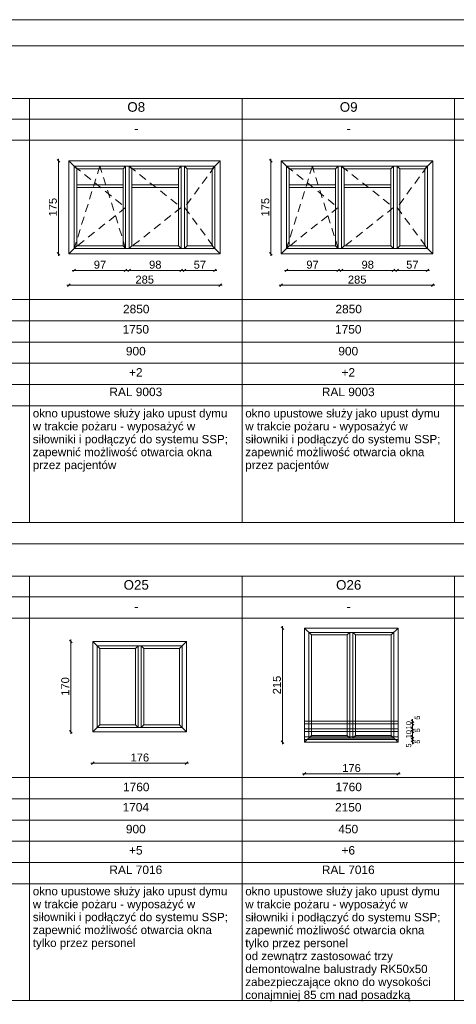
# Paper-space layout 'A-59 ZESTAWIENIE STOLARKI OKIENNEJ' of a CAD drawing. Header units: millimetres. Extents: x 0 to 850, y 0 to 297.
# Tile 6 of 12: x 336 to 418, y 112 to 297. Entities that reach past the tile are written whole.
import ezdxf
from ezdxf.xclip import XClip

# ---------------------------------------------------------------- set-up
doc = ezdxf.new("R2010")
doc.units = ezdxf.units.MM
doc.header["$MEASUREMENT"] = 0
doc.header["$XCLIPFRAME"] = 0
doc.linetypes.add('Przer. długie kreski', pattern=[2.5, 1.5, -1])
doc.layers.add('0_Nr_pióra__1', color=7, linetype='Continuous', lineweight=20)
doc.layers.add('A_Arkusz_Nr_pióra__1', color=7, linetype='Continuous', lineweight=20)
for name, color, linetype, lineweight, true_color in [('0_Nr_pióra__30', 7, 'Continuous', 5, 0x878787), ('0_Nr_pióra__7', 7, 'Continuous', 18, 0x171717), ('0_Nr_pióra__94', 7, 'Continuous', 5, 0x3b3b3b)]:
    doc.layers.add(name, color=color, linetype=linetype, lineweight=lineweight, true_color=true_color)
doc.layers.add('A_podrys', color=7, linetype='Continuous')
doc.styles.add('STYL_AUTOMATYCZNY_1', font='arial.ttf')

# ---------------------------------------------------------------- blocks, each defined once
blk = doc.blocks.new('Rysunek_1_1', base_point=(-2086.12, -3213.37))
at = {"layer": '0_Nr_pióra__1', "color": 7, "linetype": 'Continuous', "lineweight": 20}
for p, q in [((343.32, 270.4), (343.32, 270.78)), ((383.32, 270.4), (383.32, 270.78)), ((343.57, 270.15), (343.07, 270.65)), ((343.32, 252.9), (343.32, 270.4)), ((383.57, 270.15), (383.07, 270.65)), ((383.32, 252.9), (383.32, 270.4)), ((343.07, 253.15), (343.57, 252.65)), ((343.32, 252.53), (343.32, 252.9)), ((383.07, 253.15), (383.57, 252.65)), ((383.32, 252.53), (383.32, 252.9)), ((346.26, 249.8), (345.89, 249.8)), ((346.51, 250.05), (346.01, 249.55)), ((355.96, 249.8), (346.26, 249.8)), ((355.71, 249.55), (356.21, 250.05)), ((356.34, 249.8), (355.96, 249.8)), ((356.61, 249.8), (356.24, 249.8)), ((356.86, 250.05), (356.36, 249.55)), ((366.41, 249.8), (356.61, 249.8)), ((366.16, 249.55), (366.66, 250.05)), ((366.79, 249.8), (366.41, 249.8)), ((367.06, 249.8), (366.69, 249.8)), ((367.31, 250.05), (366.81, 249.55)), ((372.76, 249.8), (367.06, 249.8)), ((372.51, 249.55), (373.01, 250.05)), ((373.14, 249.8), (372.76, 249.8)), ((386.26, 249.8), (385.89, 249.8)), ((386.51, 250.05), (386.01, 249.55)), ((395.96, 249.8), (386.26, 249.8)), ((395.71, 249.55), (396.21, 250.05)), ((396.34, 249.8), (395.96, 249.8)), ((396.61, 249.8), (396.24, 249.8)), ((396.86, 250.05), (396.36, 249.55)), ((406.41, 249.8), (396.61, 249.8)), ((406.16, 249.55), (406.66, 250.05)), ((406.79, 249.8), (406.41, 249.8)), ((407.06, 249.8), (406.69, 249.8)), ((407.31, 250.05), (406.81, 249.55)), ((412.76, 249.8), (407.06, 249.8)), ((412.51, 249.55), (413.01, 250.05)), ((413.14, 249.8), (412.76, 249.8)), ((345.26, 246.99), (344.89, 246.99)), ((345.51, 247.24), (345.01, 246.74)), ((373.76, 246.99), (345.26, 246.99)), ((373.51, 246.74), (374.01, 247.24)), ((374.14, 246.99), (373.76, 246.99)), ((385.26, 246.99), (384.89, 246.99)), ((385.51, 247.24), (385.01, 246.74)), ((413.76, 246.99), (385.26, 246.99)), ((413.51, 246.74), (414.01, 247.24)), ((414.14, 246.99), (413.76, 246.99)), ((385.75, 182.18), (385.25, 182.68)), ((385.5, 182.43), (385.5, 182.8)), ((385.5, 160.93), (385.5, 182.43)), ((345.9, 179.65), (345.4, 180.15)), ((345.65, 179.9), (345.65, 180.28)), ((345.65, 162.9), (345.65, 179.9)), ((409.69, 165.18), (410.19, 164.68)), ((409.94, 164.93), (409.94, 165.3)), ((410.19, 164.18), (409.69, 164.68)), ((409.69, 163.68), (410.19, 163.18)), ((409.69, 163.18), (410.19, 162.68)), ((409.94, 164.43), (409.94, 164.93)), ((409.94, 163.43), (409.94, 164.43)), ((409.94, 162.93), (409.94, 163.43)), ((345.4, 163.15), (345.9, 162.65)), ((345.65, 162.53), (345.65, 162.9)), ((409.69, 162.18), (410.19, 161.68)), ((409.69, 161.68), (410.19, 161.18)), ((409.94, 161.93), (409.94, 162.93)), ((409.94, 161.43), (409.94, 161.93)), ((409.94, 160.93), (409.94, 161.43)), ((385.25, 161.18), (385.75, 160.68)), ((385.5, 160.55), (385.5, 160.93)), ((409.69, 161.18), (410.19, 160.68)), ((409.94, 160.55), (409.94, 160.93)), ((349.42, 156.99), (349.79, 156.99)), ((350.04, 157.24), (349.54, 156.74)), ((349.79, 156.99), (367.39, 156.99)), ((367.14, 156.74), (367.64, 157.24)), ((367.39, 156.99), (367.77, 156.99)), ((389.27, 155.01), (389.64, 155.01)), ((389.89, 155.26), (389.39, 154.76)), ((389.64, 155.01), (407.24, 155.01)), ((406.99, 154.76), (407.49, 155.26)), ((407.24, 155.01), (407.62, 155.01))]:
    blk.add_line(p, q, dxfattribs=at)
at = {"layer": '0_Nr_pióra__30', "color": 252, "linetype": 'Continuous', "lineweight": 5, "true_color": 0x878787}
for p, q in [((373.76, 270.4), (345.26, 270.4)), ((345.26, 270.4), (345.26, 252.9)), ((346.76, 268.9), (345.26, 270.4)), ((372.76, 269.4), (346.26, 269.4)), ((346.26, 269.4), (346.26, 253.9)), ((355.46, 268.9), (346.76, 268.9)), ((346.76, 268.9), (346.76, 254.4)), ((355.46, 268.9), (355.96, 269.4)), ((355.46, 268.9), (355.46, 254.4)), ((355.96, 269.4), (355.96, 253.9)), ((356.61, 269.4), (356.61, 253.9)), ((357.11, 268.9), (356.61, 269.4)), ((365.91, 268.9), (357.11, 268.9)), ((357.11, 268.9), (357.11, 254.4)), ((365.91, 268.9), (366.41, 269.4)), ((365.91, 268.9), (365.91, 254.4)), ((366.41, 269.4), (366.41, 253.9)), ((367.06, 269.4), (367.06, 253.9)), ((367.56, 268.9), (367.06, 269.4)), ((372.26, 268.9), (367.56, 268.9)), ((367.56, 268.9), (367.56, 254.4)), ((372.26, 268.9), (373.76, 270.4)), ((372.26, 268.9), (372.26, 254.4)), ((372.76, 269.4), (372.76, 253.9)), ((373.76, 270.4), (373.76, 252.9)), ((413.76, 270.4), (385.26, 270.4)), ((385.26, 270.4), (385.26, 252.9)), ((386.76, 268.9), (385.26, 270.4)), ((412.76, 269.4), (386.26, 269.4)), ((386.26, 269.4), (386.26, 253.9)), ((395.46, 268.9), (386.76, 268.9)), ((386.76, 268.9), (386.76, 254.4)), ((395.46, 268.9), (395.96, 269.4)), ((395.46, 268.9), (395.46, 254.4)), ((395.96, 269.4), (395.96, 253.9)), ((396.61, 269.4), (396.61, 253.9)), ((397.11, 268.9), (396.61, 269.4)), ((405.91, 268.9), (397.11, 268.9)), ((397.11, 268.9), (397.11, 254.4)), ((405.91, 268.9), (406.41, 269.4)), ((405.91, 268.9), (405.91, 254.4)), ((406.41, 269.4), (406.41, 253.9)), ((407.06, 269.4), (407.06, 253.9)), ((407.56, 268.9), (407.06, 269.4)), ((412.26, 268.9), (407.56, 268.9)), ((407.56, 268.9), (407.56, 254.4)), ((412.26, 268.9), (413.76, 270.4)), ((412.26, 268.9), (412.26, 254.4)), ((412.76, 269.4), (412.76, 253.9)), ((413.76, 270.4), (413.76, 252.9)), ((355.46, 265.9), (346.76, 265.9)), ((355.46, 265.4), (346.76, 265.4)), ((365.91, 265.9), (357.11, 265.9)), ((365.91, 265.4), (357.11, 265.4)), ((395.46, 265.9), (386.76, 265.9)), ((395.46, 265.4), (386.76, 265.4)), ((405.91, 265.9), (397.11, 265.9)), ((405.91, 265.4), (397.11, 265.4)), ((346.76, 254.4), (345.26, 252.9)), ((355.46, 254.4), (346.76, 254.4)), ((355.46, 254.4), (355.96, 253.9)), ((357.11, 254.4), (356.61, 253.9)), ((365.91, 254.4), (357.11, 254.4)), ((365.91, 254.4), (366.41, 253.9)), ((367.56, 254.4), (367.06, 253.9)), ((372.26, 254.4), (367.56, 254.4)), ((372.26, 254.4), (373.76, 252.9)), ((386.76, 254.4), (385.26, 252.9)), ((395.46, 254.4), (386.76, 254.4)), ((395.46, 254.4), (395.96, 253.9)), ((397.11, 254.4), (396.61, 253.9)), ((405.91, 254.4), (397.11, 254.4)), ((405.91, 254.4), (406.41, 253.9)), ((407.56, 254.4), (407.06, 253.9)), ((412.26, 254.4), (407.56, 254.4)), ((412.26, 254.4), (413.76, 252.9)), ((345.26, 252.9), (373.76, 252.9)), ((346.26, 253.9), (372.76, 253.9)), ((385.26, 252.9), (413.76, 252.9)), ((386.26, 253.9), (412.76, 253.9)), ((407.24, 182.43), (389.64, 182.43)), ((389.64, 160.93), (389.64, 182.43)), ((389.64, 182.43), (390.94, 181.13)), ((405.94, 181.13), (407.24, 182.43)), ((407.24, 160.93), (407.24, 182.43)), ((367.39, 179.9), (349.79, 179.9)), ((349.79, 162.9), (349.79, 179.9)), ((349.79, 179.9), (351.09, 178.6)), ((366.09, 178.6), (367.39, 179.9)), ((367.39, 162.9), (367.39, 179.9)), ((406.44, 181.63), (390.44, 181.63)), ((390.44, 161.73), (390.44, 181.63)), ((390.94, 181.13), (397.64, 181.13)), ((390.94, 162.23), (390.94, 181.13)), ((397.64, 181.13), (398.14, 181.63)), ((397.64, 162.23), (397.64, 181.13)), ((398.14, 161.73), (398.14, 181.63)), ((398.74, 161.73), (398.74, 181.63)), ((398.74, 181.63), (399.24, 181.13)), ((399.24, 181.13), (405.94, 181.13)), ((399.24, 162.23), (399.24, 181.13)), ((405.94, 162.23), (405.94, 181.13)), ((406.44, 161.73), (406.44, 181.63)), ((366.59, 179.1), (350.59, 179.1)), ((350.59, 163.7), (350.59, 179.1)), ((351.09, 178.6), (357.79, 178.6)), ((351.09, 164.2), (351.09, 178.6)), ((357.79, 178.6), (358.29, 179.1)), ((357.79, 164.2), (357.79, 178.6)), ((358.29, 163.7), (358.29, 179.1)), ((358.89, 163.7), (358.89, 179.1)), ((358.89, 179.1), (359.39, 178.6)), ((359.39, 178.6), (366.09, 178.6)), ((359.39, 164.2), (359.39, 178.6)), ((366.09, 164.2), (366.09, 178.6)), ((366.59, 163.7), (366.59, 179.1)), ((349.79, 162.9), (351.09, 164.2)), ((350.59, 163.7), (366.59, 163.7)), ((351.09, 164.2), (357.79, 164.2)), ((358.29, 163.7), (357.79, 164.2)), ((358.89, 163.7), (359.39, 164.2)), ((359.39, 164.2), (366.09, 164.2)), ((367.39, 162.9), (366.09, 164.2)), ((349.79, 162.9), (367.39, 162.9)), ((389.64, 160.93), (390.94, 162.23)), ((390.44, 161.73), (406.44, 161.73)), ((390.94, 162.23), (397.64, 162.23)), ((398.14, 161.73), (397.64, 162.23)), ((398.74, 161.73), (399.24, 162.23)), ((399.24, 162.23), (405.94, 162.23)), ((407.24, 160.93), (405.94, 162.23)), ((389.64, 160.93), (407.24, 160.93))]:
    blk.add_line(p, q, dxfattribs=at)
at = {"layer": '0_Nr_pióra__30', "color": 252, "linetype": 'Przer. długie kreski', "lineweight": 5, "true_color": 0x878787}
for p, q in [((346.26, 269.4), (355.96, 261.65)), ((351.11, 269.4), (346.26, 253.9)), ((355.96, 253.9), (351.11, 269.4)), ((356.61, 269.4), (366.41, 261.65)), ((372.76, 269.4), (367.06, 261.65)), ((386.26, 269.4), (395.96, 261.65)), ((391.11, 269.4), (386.26, 253.9)), ((395.96, 253.9), (391.11, 269.4)), ((396.61, 269.4), (406.41, 261.65)), ((412.76, 269.4), (407.06, 261.65)), ((355.96, 261.65), (346.26, 253.9)), ((366.41, 261.65), (356.61, 253.9)), ((367.06, 261.65), (372.76, 253.9)), ((395.96, 261.65), (386.26, 253.9)), ((406.41, 261.65), (396.61, 253.9)), ((407.06, 261.65), (412.76, 253.9))]:
    blk.add_line(p, q, dxfattribs=at)
at = {"layer": '0_Nr_pióra__7', "color": 250, "linetype": 'Continuous', "lineweight": 18, "true_color": 0x171717}
for p, q in [((407.24, 164.93), (389.64, 164.93)), ((407.24, 164.43), (389.64, 164.43)), ((407.24, 163.43), (389.64, 163.43)), ((407.24, 162.93), (389.64, 162.93)), ((407.24, 161.93), (389.64, 161.93)), ((407.24, 161.43), (389.64, 161.43))]:
    blk.add_line(p, q, dxfattribs=at)
at = {"layer": '0_Nr_pióra__94', "color": 250, "linetype": 'Continuous', "lineweight": 5, "true_color": 0x3b3b3b}
for p, q in [((35.05, 282.19), (737.88, 282.19)), ((337.88, 282.19), (337.88, 202.29)), ((377.88, 282.19), (377.88, 202.29)), ((417.88, 282.19), (417.88, 202.29)), ((737.88, 278.29), (39.05, 278.29)), ((737.88, 274.29), (39.05, 274.29)), ((39.05, 244.29), (737.88, 244.29)), ((55.23, 240.29), (737.88, 240.29)), ((39.05, 236.29), (737.88, 236.29)), ((39.05, 232.29), (737.88, 232.29)), ((159.05, 228.29), (363.88, 228.29)), ((363.88, 228.29), (719.05, 228.29)), ((39.05, 224.29), (737.88, 224.29)), ((39.05, 202.29), (737.88, 202.29)), ((35.05, 198.29), (737.88, 198.29)), ((35.05, 192.19), (737.88, 192.19)), ((337.88, 192.19), (337.88, 112.29)), ((377.88, 192.19), (377.88, 112.29)), ((417.88, 192.19), (417.88, 112.29)), ((737.88, 188.29), (39.05, 188.29)), ((737.88, 184.29), (39.05, 184.29)), ((39.05, 154.29), (737.88, 154.29)), ((55.23, 150.29), (737.88, 150.29)), ((39.05, 146.29), (737.88, 146.29)), ((39.05, 142.29), (737.88, 142.29)), ((279.05, 138.29), (483.88, 138.29)), ((39.05, 134.29), (737.88, 134.29)), ((39.05, 112.29), (737.88, 112.29))]:
    blk.add_line(p, q, dxfattribs=at)
at = {"layer": '0_Nr_pióra__1', "color": 7, "linetype": 'Continuous', "lineweight": 20, "attachment_point": 7, "rotation": 90, "style": 'STYL_AUTOMATYCZNY_1'}
for s, insert, char_height, width in [('\\A1;{\\pql;\\fArial|b0|i0|c238|p0;\\W1.000000;175}', (343.02, 259.94), 1.5, 3.4323), ('\\A1;{\\pql;\\fArial|b0|i0|c238|p0;\\W1.000000;175}', (383.02, 259.94), 1.5, 3.4323), ('\\A1;{\\pql;\\fArial|b0|i0|c238|p0;\\W1.000000;170}', (345.35, 169.69), 1.5, 3.4323), ('\\A1;{\\pql;\\fArial|b0|i0|c238|p0;\\W1.000000;215}', (385.2, 169.96), 1.5, 3.4323), ('\\A1;{\\pql;\\fArial|b0|i0|c238|p0;\\W1.000000;5}', (411.39, 165.18), 1, 0.7627), ('\\A1;{\\pql;\\fArial|b0|i0|c238|p0;\\W1.000000;10}', (409.74, 163.36), 1, 1.5254), ('\\A1;{\\pql;\\fArial|b0|i0|c238|p0;\\W1.000000;5}', (411.39, 162.8), 1, 0.7627), ('\\A1;{\\pql;\\fArial|b0|i0|c238|p0;\\W1.000000;10}', (409.74, 161.67), 1, 1.5254), ('\\A1;{\\pql;\\fArial|b0|i0|c238|p0;\\W1.000000;5}', (411.39, 160.67), 1, 0.7627), ('\\A1;{\\pql;\\fArial|b0|i0|c238|p0;\\W1.000000;5}', (409.74, 159.92), 1, 0.7627)]:
    blk.add_mtext(s, dxfattribs=dict(at, insert=insert, char_height=char_height, width=width))
at = {"layer": '0_Nr_pióra__1', "color": 7, "linetype": 'Continuous', "lineweight": 20, "char_height": 1.5, "attachment_point": 7, "style": 'STYL_AUTOMATYCZNY_1'}
for s, insert, width in [('\\A1;{\\pql;\\fArial|b0|i0|c238|p0;\\W1.000000;97}', (349.97, 250.1), 2.2882), ('\\A1;{\\pql;\\fArial|b0|i0|c238|p0;\\W1.000000;98}', (360.37, 250.1), 2.2882), ('\\A1;{\\pql;\\fArial|b0|i0|c238|p0;\\W1.000000;57}', (368.77, 250.1), 2.2882), ('\\A1;{\\pql;\\fArial|b0|i0|c238|p0;\\W1.000000;97}', (389.97, 250.1), 2.2882), ('\\A1;{\\pql;\\fArial|b0|i0|c238|p0;\\W1.000000;98}', (400.37, 250.1), 2.2882), ('\\A1;{\\pql;\\fArial|b0|i0|c238|p0;\\W1.000000;57}', (408.77, 250.1), 2.2882), ('\\A1;{\\pql;\\fArial|b0|i0|c238|p0;\\W1.000000;285}', (357.8, 247.29), 3.4323), ('\\A1;{\\pql;\\fArial|b0|i0|c238|p0;\\W1.000000;285}', (397.8, 247.29), 3.4323), ('\\A1;{\\pql;\\fArial|b0|i0|c238|p0;\\W1.000000;176}', (356.88, 157.29), 3.4323), ('\\A1;{\\pql;\\fArial|b0|i0|c238|p0;\\W1.000000;176}', (396.73, 155.31), 3.4323)]:
    blk.add_mtext(s, dxfattribs=dict(at, insert=insert, width=width))
at = {"layer": '0_Nr_pióra__7', "color": 250, "linetype": 'Continuous', "lineweight": 18, "true_color": 0x171717, "style": 'STYL_AUTOMATYCZNY_1'}
for s, insert, char_height, attachment_point in [('\\A1;{\\pqc;\\fArial|b0|i0|c238|p0;\\W1.000000;O8}', (357.95, 280.55), 1.8, 5), ('\\A1;{\\pqc;\\fArial|b0|i0|c238|p0;\\W1.000000;O9}', (397.95, 280.55), 1.8, 5), ('\\A1;{\\pqc;\\fArial|b0|i0|c238|p0;\\W1.000000;-}', (357.95, 275.63), 1.8, 8), ('\\A1;{\\pqc;\\fArial|b0|i0|c238|p0;\\W1.000000;-}', (397.95, 275.63), 1.8, 8), ('\\A1;{\\pqc;\\fArial|b0|i0|c238|p0;\\W1.000000;2850}', (357.95, 242.5), 1.6, 5), ('\\A1;{\\pqc;\\fArial|b0|i0|c238|p0;\\W1.000000;2850}', (397.95, 242.5), 1.6, 5), ('\\A1;{\\pqc;\\fArial|b0|i0|c238|p0;\\W1.000000;1750}', (357.87, 238.68), 1.6, 5), ('\\A1;{\\pqc;\\fArial|b0|i0|c238|p0;\\W1.000000;1750}', (397.87, 238.68), 1.6, 5), ('\\A1;{\\pqc;\\fArial|b0|i0|c238|p0;\\W1.000000;900}', (357.87, 234.57), 1.6, 5), ('\\A1;{\\pqc;\\fArial|b0|i0|c238|p0;\\W1.000000;900}', (397.87, 234.57), 1.6, 5), ('\\A1;{\\pqc;\\fArial|b0|i0|c238|p0;\\W1.000000;+2}', (357.87, 230.58), 1.6, 5), ('\\A1;{\\pqc;\\fArial|b0|i0|c238|p0;\\W1.000000;+2}', (397.87, 230.58), 1.6, 5), ('\\A1;{\\pqc;\\fArial|b0|i0|c238|p0;\\W1.000000;RAL 9003}', (357.87, 226.9), 1.6, 5), ('\\A1;{\\pqc;\\fArial|b0|i0|c238|p0;\\W1.000000;RAL 9003}', (397.87, 226.9), 1.6, 5), ('\\A1;{\\pqc;\\fArial|b0|i0|c238|p0;\\W1.000000;O25}', (357.95, 190.55), 1.8, 5), ('\\A1;{\\pqc;\\fArial|b0|i0|c238|p0;\\W1.000000;O26}', (397.95, 190.55), 1.8, 5), ('\\A1;{\\pqc;\\fArial|b0|i0|c238|p0;\\W1.000000;-}', (357.95, 185.63), 1.8, 8), ('\\A1;{\\pqc;\\fArial|b0|i0|c238|p0;\\W1.000000;-}', (397.95, 185.63), 1.8, 8), ('\\A1;{\\pqc;\\fArial|b0|i0|c238|p0;\\W1.000000;1760}', (357.95, 152.5), 1.6, 5), ('\\A1;{\\pqc;\\fArial|b0|i0|c238|p0;\\W1.000000;1760}', (397.95, 152.5), 1.6, 5), ('\\A1;{\\pqc;\\fArial|b0|i0|c238|p0;\\W1.000000;1704}', (357.87, 148.68), 1.6, 5), ('\\A1;{\\pqc;\\fArial|b0|i0|c238|p0;\\W1.000000;2150}', (397.87, 148.68), 1.6, 5), ('\\A1;{\\pqc;\\fArial|b0|i0|c238|p0;\\W1.000000;900}', (357.87, 144.57), 1.6, 5), ('\\A1;{\\pqc;\\fArial|b0|i0|c238|p0;\\W1.000000;450}', (397.87, 144.57), 1.6, 5), ('\\A1;{\\pqc;\\fArial|b0|i0|c238|p0;\\W1.000000;+5}', (357.87, 140.57), 1.6, 5), ('\\A1;{\\pqc;\\fArial|b0|i0|c238|p0;\\W1.000000;+6}', (397.87, 140.57), 1.6, 5), ('\\A1;{\\pqc;\\fArial|b0|i0|c238|p0;\\W1.000000;RAL 7016}', (357.87, 136.9), 1.6, 5), ('\\A1;{\\pqc;\\fArial|b0|i0|c238|p0;\\W1.000000;RAL 7016}', (397.87, 136.9), 1.6, 5)]:
    blk.add_mtext(s, dxfattribs=dict(at, insert=insert, char_height=char_height, attachment_point=attachment_point))
at = {"layer": '0_Nr_pióra__7', "color": 250, "linetype": 'Continuous', "lineweight": 18, "true_color": 0x171717, "char_height": 1.55668, "width": 37.7515, "attachment_point": 7, "style": 'STYL_AUTOMATYCZNY_1'}
for s, insert, line_spacing_factor in [('\\A1;{\\pql;\\fArial|b0|i0|c238|p0;\\W1.000000;okno upustowe służy jako upust dymu w trakcie pożaru - wyposażyć w siłowniki i podłączyć do systemu SSP;\\P\\pql;\\fArial|b0|i0|c238|p0;\\W1.000000;zapewnić możliwość otwarcia okna przez pacjentów}', (338.48, 211.9), 0.937739), ('\\A1;{\\pql;\\fArial|b0|i0|c238|p0;\\W1.000000;okno upustowe służy jako upust dymu w trakcie pożaru - wyposażyć w siłowniki i podłączyć do systemu SSP;\\P\\pql;\\fArial|b0|i0|c238|p0;\\W1.000000;zapewnić możliwość otwarcia okna przez pacjentów}', (378.48, 211.9), 0.937739), ('\\A1;{\\pql;\\fArial|b0|i0|c238|p0;\\W1.000000;okno upustowe służy jako upust dymu w trakcie pożaru - wyposażyć w siłowniki i podłączyć do systemu SSP;\\P\\pql;\\fArial|b0|i0|c238|p0;\\W1.000000;zapewnić możliwość otwarcia okna tylko przez personel}', (338.48, 121.9), 0.938439), ('\\A1;{\\pql;\\fArial|b0|i0|c238|p0;\\W1.000000;okno upustowe służy jako upust dymu w trakcie pożaru - wyposażyć w siłowniki i podłączyć do systemu SSP;\\P\\pql;\\fArial|b0|i0|c238|p0;\\W1.000000;zapewnić możliwość otwarcia okna tylko przez personel\\P\\pql;\\fArial|b0|i0|c238|p0;\\W1.000000;od zewnątrz zastosować trzy demontowalne balustrady RK50x50 zabezpieczające okno do wysokości conajmniej 85 cm nad posadzką}', (378.48, 112.12), 0.939378)]:
    blk.add_mtext(s, dxfattribs=dict(at, insert=insert, line_spacing_factor=line_spacing_factor))

psp = doc.layouts.new('A-59 ZESTAWIENIE STOLARKI OKIENNEJ')

# ---------------------------------------------------------------- linework, layer by layer
at = {"layer": 'A_Arkusz_Nr_pióra__1', "color": 7, "linetype": 'Continuous', "lineweight": 20}
psp.add_line((845.1, 292.1), (29.9, 292.1), dxfattribs=at)
at = {"layer": 'A_Arkusz_Nr_pióra__1', "color": 7, "linetype": 'Continuous', "lineweight": 20, "flags": 128}
psp.add_lwpolyline([(0, 297), (850, 297), (850, 0), (0, 0)], close=True, dxfattribs=at)

# ---------------------------------------------------------------- block references
at = {"layer": 'A_podrys', "color": 37, "linetype": 'Continuous', "lineweight": 5, "true_color": 0x656532}
ref = psp.add_blockref('Rysunek_1_1', (-2086.12, -3213.37), dxfattribs=at)
XClip(ref).set_block_clipping_path([(31.6687238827, 12.5130650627), (742.4176234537, 288.3491695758)])

doc.saveas('drawing.dxf')
